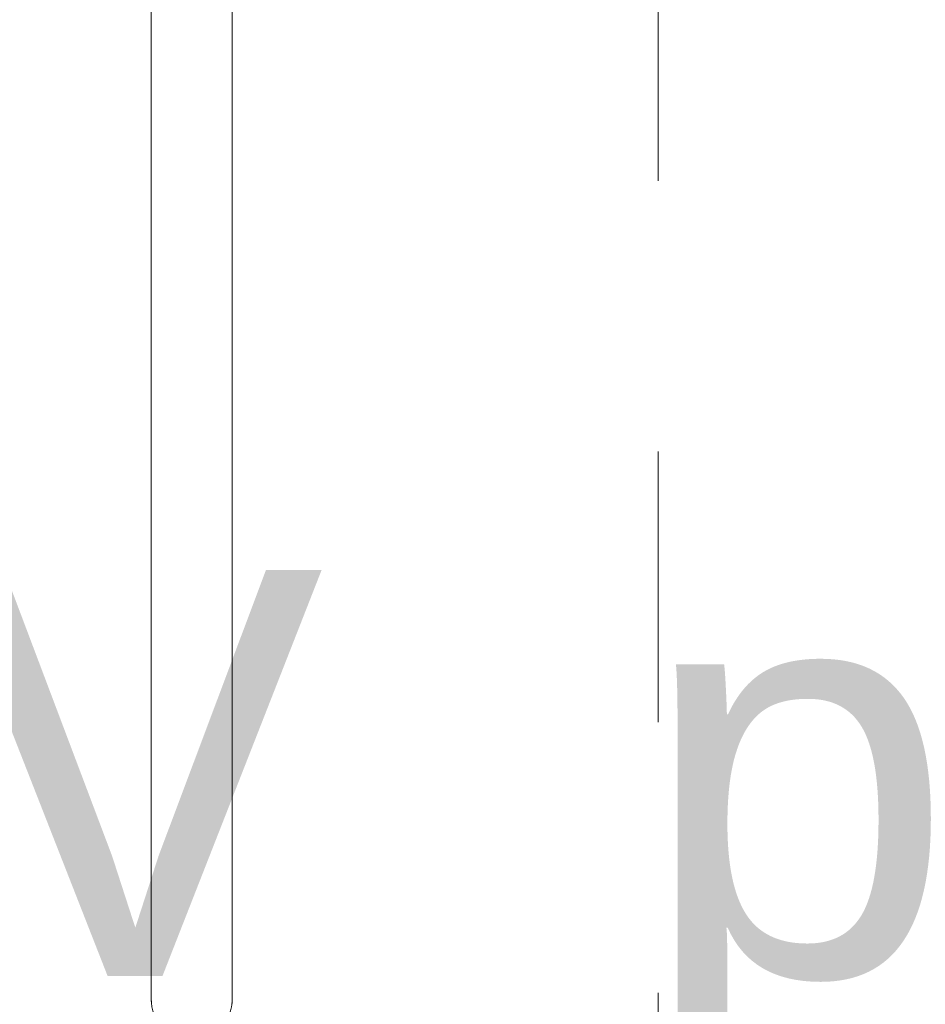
# Model space of a CAD drawing. Header units: millimetres. Extents: x 204754 to 495640, y -178579 to -98814.
# Tile 77 of 179: x 266991 to 267392, y -131714 to -131278. Entities that reach past the tile are written whole.
import ezdxf
from ezdxf.lldxf.tags import DXFTag

# ---------------------------------------------------------------- set-up
doc = ezdxf.new("R2010")
doc.units = ezdxf.units.MM
doc.header["$MEASUREMENT"] = 0
doc.linetypes.add('Przerywana', pattern=[240, 120, -120])
doc.layers.get('0').update_dxf_attribs({"color": 252, "lineweight": 5})
for name, color, linetype, lineweight in [('840-G Znaczniki ogólne_Nr_pióra__3', 252, 'Continuous', 5), ('IS_Text_Armatury_Therm', 7, 'Continuous', 35), ('P-SANR-FIXT_Nr_pióra__47', 252, 'Continuous', 5)]:
    doc.layers.add(name, color=color, linetype=linetype, lineweight=lineweight)
tags = doc.linetypes.add('SOLID', pattern=[10, 10, 0]).pattern_tags.tags
tags[6:7] = [DXFTag(74, 4), DXFTag(75, 0), DXFTag(340, '0'), DXFTag(46, 0.0), DXFTag(50, 0.0), DXFTag(44, 0.0), DXFTag(45, 0.0)]
tags[4:5] = [DXFTag(74, 4), DXFTag(75, 0), DXFTag(340, '0'), DXFTag(46, 0.0), DXFTag(50, 0.0), DXFTag(44, 0.0), DXFTag(45, 0.0)]

# ---------------------------------------------------------------- blocks, each defined once
blk = doc.blocks.new('podkład 20251118')
at = {"layer": '840-G Znaczniki ogólne_Nr_pióra__3', "color": 252, "linetype": 'Przerywana', "lineweight": 5}
blk.add_line((267273.73, -121149.13), (267273.73, -142839.1), dxfattribs=at)
at = {"layer": 'P-SANR-FIXT_Nr_pióra__47', "color": 252, "linetype": 'Continuous', "lineweight": 5}
for p, q in [((267048.87, -131131.7), (267048.87, -131711.7)), ((267084.87, -131131.7), (267084.87, -131711.7)), ((267048.87, -131711.7), (267048.87, -131145.7)), ((267084.87, -131145.7), (267084.87, -131711.7)), ((267048.87, -131709.97), (267048.87, -131709.4)), ((267048.87, -131710.44), (267048.87, -131709.97)), ((267048.87, -131710.32), (267048.87, -131710.71)), ((267048.87, -131710.8), (267048.87, -131710.44)), ((267048.87, -131710.71), (267048.87, -131711)), ((267048.87, -131711.06), (267048.87, -131710.8)), ((267048.87, -131711), (267048.87, -131711.18)), ((267048.87, -131711.21), (267048.87, -131711.06)), ((267048.87, -131711.18), (267048.87, -131711.26)), ((267048.88, -131711.99), (267048.93, -131712.7)), ((267084.84, -131712.37), (267084.87, -131711.65)), ((267084.87, -131709.23), (267084.87, -131709.83)), ((267084.87, -131709.83), (267084.87, -131710.32)), ((267084.87, -131710.44), (267084.87, -131709.97)), ((267084.87, -131710.32), (267084.87, -131710.71)), ((267084.87, -131710.8), (267084.87, -131710.44)), ((267084.87, -131710.71), (267084.87, -131711)), ((267084.87, -131711.06), (267084.87, -131710.8)), ((267084.87, -131711), (267084.87, -131711.18)), ((267084.87, -131711.21), (267084.87, -131711.06)), ((267084.87, -131711.18), (267084.87, -131711.26)), ((267048.93, -131712.7), (267049, -131713.42)), ((267049, -131713.42), (267049.1, -131714.13)), ((267084.69, -131713.81), (267084.78, -131713.09)), ((267084.78, -131713.09), (267084.84, -131712.37))]:
    blk.add_line(p, q, dxfattribs=at)
blk.add_arc((267066.87, -131711.7), 18, 180, 0, dxfattribs=at)
blk.add_arc((267066.87, -131711.7), 18, 180, 0, dxfattribs=at)

msp = doc.modelspace()

# ---------------------------------------------------------------- block references
msp.add_blockref('podkład 20251118', (0, 0))

# ---------------------------------------------------------------- texts
at = {"layer": 'IS_Text_Armatury_Therm', "linetype": 'SOLID', "ltscale": 10, "insert": (267405.25, -131756), "char_height": 180, "attachment_point": 9}
msp.add_mtext('\\fArial|b0|i0;TS-90-V_p', dxfattribs=at)

doc.saveas('drawing.dxf')
